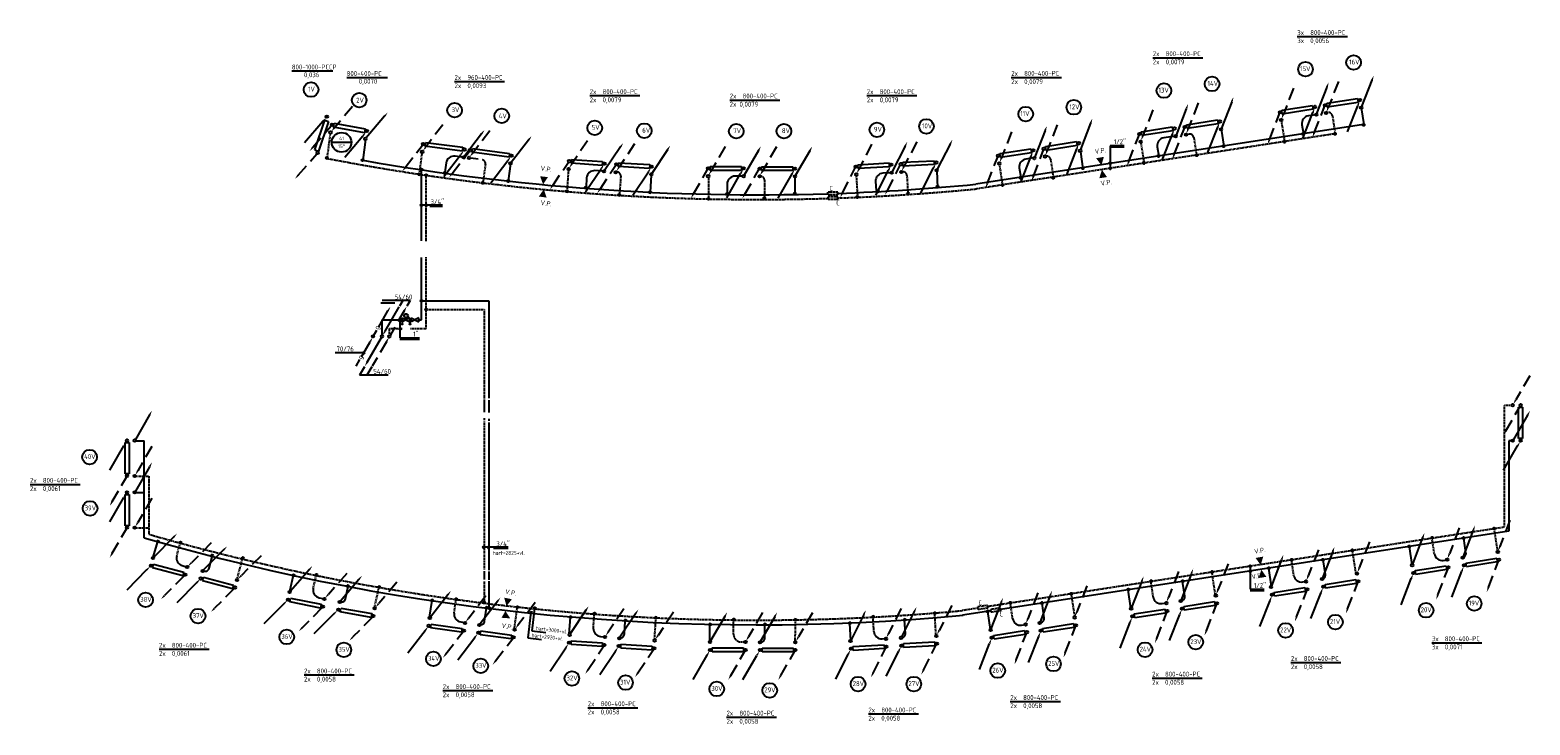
# Model space of a CAD drawing. Extents: x -329827 to 339781, y -55429 to 69134.
# Tile 136 of 139: x 219710 to 258047, y 10180 to 27941. Entities that reach past the tile are written whole.
import ezdxf
from ezdxf.enums import TextEntityAlignment as Align

# ---------------------------------------------------------------- set-up
doc = ezdxf.new("R2010")
doc.units = 0
doc.header["$LTSCALE"] = 50
doc.linetypes.add('DASHED', pattern=[0.75, 0.5, -0.25])
doc.linetypes.add('HIDDEN', pattern=[9.525, 6.35, -3.175])
doc.layers.get('0').update_dxf_attribs({"linetype": 'CONTINUOUS'})
doc.layers.add('54GA', color=3, linetype='CONTINUOUS')
doc.layers.add('56WD', color=4, linetype='CONTINUOUS')
doc.styles.add('ISO', font='iso', dxfattribs={"width": 0.7})
doc.styles.add('ISO18', font='iso', dxfattribs={"width": 0.9, "height": 100})
doc.styles.add('ISO25', font='ISO', dxfattribs={"width": 0.9, "height": 125})
doc.styles.add('VU', font='iso', dxfattribs={"height": 0.2})

# ---------------------------------------------------------------- blocks, each defined once
blk = doc.blocks.new('CIRC1MM')
at = {"color": 2, "linetype": 'Continuous'}
for p, q in [((-0.5, 0), (0.5, 0)), ((-0.49, 0.1), (0.49, 0.1)), ((-0.46, 0.2), (0.46, 0.2)), ((-0.4, 0.3), (0.4, 0.3)), ((-0.3, 0.4), (0.3, 0.4)), ((-0.49, -0.1), (0.49, -0.1)), ((-0.46, -0.2), (0.46, -0.2)), ((-0.4, -0.3), (0.4, -0.3)), ((-0.3, -0.4), (0.3, -0.4))]:
    blk.add_line(p, q, dxfattribs=at)
blk.add_circle((0, 0), 0.5, dxfattribs=at)
blk = doc.blocks.new('MR-')
at = {"color": 2, "linetype": 'Continuous'}
blk.add_line((-5, 0), (5, 0), dxfattribs=at)
blk.add_circle((0, 0), 5, dxfattribs=at)
at = {"color": 1, "linetype": 'Continuous', "style": 'VU'}
for tag, p in [('CF', (0, 2)), ('NR', (0, -2))]:
    blk.add_attdef(tag, text='', height=1.8, dxfattribs=at).set_placement(p, align=Align.MIDDLE)
for tag, p in [('FUNCTION', (5, 2.5)), ('INFO', (5, -5))]:
    blk.add_attdef(tag, p, '', height=1.8, dxfattribs=at)
blk = doc.blocks.new('AFSL')
at = {"color": 2, "linetype": 'Continuous'}
for p, q in [((2.5, 5), (-2.5, -5)), ((-2.5, 5), (2.5, 5)), ((2.5, -5), (-2.5, 5)), ((-2.5, -5), (2.5, -5))]:
    blk.add_line(p, q, dxfattribs=at)
blk = doc.blocks.new('GAS')
at = {"layer": '54GA', "color": 2, "linetype": 'Continuous'}
for p, q in [((143, 246), (377, 652)), ((18, 29), (92, 158)), ((-300, -522), (-77, -135)), ((-436, -757), (-341, -592))]:
    blk.add_line(p, q, dxfattribs=at)
blk.add_circle((0, 0), 31.2, dxfattribs=at)
for points in [[(356, 664), (399, 639), (440, 760)], [(-98, -122), (-55, -147), (-14, -27)]]:
    blk.add_solid(points, dxfattribs=at)
at = {"layer": '54GA', "color": 1, "linetype": 'Continuous', "style": 'ISO25', "width": 0.9}
for p in [(128, 161), (-298, -595)]:
    blk.add_text('g', height=125, rotation=60, dxfattribs=at).set_placement(p)
blk = doc.blocks.new('CVR2')
at = {"color": 2, "linetype": 'HIDDEN'}
blk.add_line((-376, -653), (-15, -28), dxfattribs=at)
at = {"color": 2, "linetype": 'Continuous'}
blk.add_circle((0, 0), 31.2, dxfattribs=at)
blk.add_solid([(-356, -668), (-399, -643), (-440, -764)], dxfattribs=at)
blk = doc.blocks.new('CV2')
at = {"color": 2, "linetype": 'Continuous'}
blk.add_line((376, 653), (15, 28), dxfattribs=at)
blk.add_circle((0, 0), 31.2, dxfattribs=at)
blk.add_solid([(356, 668), (399, 643), (440, 764)], dxfattribs=at)
blk = doc.blocks.new('CVR3')
at = {"color": 2, "linetype": 'HIDDEN'}
blk.add_line((434, 754), (77, 135), dxfattribs=at)
at = {"color": 2, "linetype": 'Continuous'}
blk.add_circle((0, 0), 31.2, dxfattribs=at)
blk.add_solid([(98, 122), (55, 147), (14, 27)], dxfattribs=at)
blk = doc.blocks.new('CV3')
at = {"color": 2, "linetype": 'Continuous'}
blk.add_line((-434, -754), (-77, -135), dxfattribs=at)
blk.add_circle((0, 0), 31.2, dxfattribs=at)
blk.add_solid([(-98, -122), (-55, -147), (-14, -27)], dxfattribs=at)
blk = doc.blocks.new('RADO800')
at = {"color": 3, "linetype": 'Continuous'}
for p, q in [((54, 52), (854, 52)), ((54, -48), (54, 52)), ((854, 52), (854, -48)), ((854, -48), (54, -48))]:
    blk.add_line(p, q, dxfattribs=at)
at = {"linetype": 'Continuous'}
for name, p in [('CV2', (0, 200)), ('CVR3', (907, 200)), ('CV3', (0, 0)), ('CVR2', (907, 0))]:
    blk.add_blockref(name, p, dxfattribs=at)
blk = doc.blocks.new('RAD800')
at = {"color": 3, "linetype": 'Continuous'}
for p, q in [((53, 48), (853, 48)), ((53, -52), (53, 48)), ((853, 48), (853, -52)), ((853, -52), (53, -52))]:
    blk.add_line(p, q, dxfattribs=at)
at = {"linetype": 'Continuous'}
for name, p in [('CVR3', (0, -200)), ('CV2', (907, -200)), ('CVR2', (0, 0)), ('CV3', (907, 0))]:
    blk.add_blockref(name, p, dxfattribs=at)
blk = doc.blocks.new('RAD960')
at = {"layer": '56WD', "color": 3, "linetype": 'Continuous'}
for p, q in [((53, 52), (1013, 52)), ((53, -48), (53, 52)), ((1013, 52), (1013, -48)), ((1013, -48), (53, -48))]:
    blk.add_line(p, q, dxfattribs=at)
at = {"layer": '56WD', "linetype": 'Continuous'}
for name, p in [('CVR3', (0, -200)), ('CV2', (1069, -200)), ('CVR2', (0, 0)), ('CV3', (1069, 0))]:
    blk.add_blockref(name, p, dxfattribs=at)
blk = doc.blocks.new('AFSL2W')
at = {"color": 2, "linetype": 'Continuous'}
for p, q in [((2.5, -5), (-2.5, 5)), ((-2.5, 5), (2.5, 5)), ((2.5, 5), (-2.5, -5)), ((0, 0), (2.5, 0)), ((-2.5, -5), (2.5, -5))]:
    blk.add_line(p, q, dxfattribs=at)
blk.add_circle((5, 0), 2.5, dxfattribs=at)
blk = doc.blocks.new('MEETPUNT')
at = {"color": 2, "linetype": 'Continuous'}
for p, q in [((-0.6, 5.9), (0.6, 5.9)), ((-0.6, 5.8), (0.6, 5.8)), ((-0.6, 5.6), (0.6, 5.6)), ((-0.6, 5.5), (0.6, 5.5)), ((-0.6, 5.4), (0.6, 5.4)), ((-0.5, 6), (0.5, 6)), ((-0.5, 5.2), (0.5, 5.2)), ((-0.4, 6.1), (0.4, 6.1)), ((-0.4, 5.1), (0.4, 5.1)), ((0, 0), (0, 5))]:
    blk.add_line(p, q, dxfattribs=at)
blk.add_circle((0, 5.6), 0.625, dxfattribs=at)

msp = doc.modelspace()

# ---------------------------------------------------------------- linework, layer by layer
at = {"layer": '54GA', "color": 1, "linetype": 'Continuous'}
msp.add_line((228241.7, 19692.7), (227509.1, 19692.7), dxfattribs=at)
at = {"layer": '56WD', "color": 1, "linetype": 'Continuous'}
for p, q in [((252098.8, 27774.4), (253378.8, 27774.4)), ((248406.8, 27233.3), (249686.8, 27233.3)), ((226403.2, 26893.9), (227446.4, 26893.9)), ((227804.9, 26726.5), (228848.1, 26726.5)), ((230560.7, 26625.7), (231840.7, 26625.7)), ((244790.1, 26729.6), (246070.1, 26729.6)), ((234015.5, 26263.2), (235295.5, 26263.2)), ((237594.5, 26151.3), (238874.4, 26151.3)), ((241098.1, 26263.2), (242378.1, 26263.2)), ((247315.8, 24990.9), (247673.1, 24990.9)), ((247315.8, 24978.3), (247315.8, 24404.5)), ((247315.8, 24955.9), (247673.1, 24955.9)), ((230254.9, 23465.9), (229721.8, 23465.9)), ((230254.9, 23430.9), (229930.4, 23430.9)), ((229033.8, 20961.5), (228677.9, 20961.5)), ((229426.9, 21028.9), (228707.4, 21028.9)), ((229236.5, 21028.9), (229149.9, 20885)), ((229426.9, 21028.9), (229337.6, 20880.6)), ((229166.1, 20532.6), (229166.1, 20072.7)), ((229166.1, 20072.7), (229668.6, 20072.7)), ((229166.1, 20037.7), (229668.6, 20037.7)), ((228256.3, 19333.9), (228129.6, 19123.5)), ((228446.7, 19333.9), (228317.2, 19119.1)), ((228862.2, 19123.5), (228129.6, 19123.5)), ((219710.2, 16329.6), (220990.2, 16329.6)), ((231933.8, 14724.1), (231291.9, 14724.1)), ((231933.8, 14689.1), (231555.5, 14689.1)), ((250894.8, 14224.7), (250894.8, 13650.9)), ((250894.8, 13650.9), (251252.1, 13650.9)), ((250894.8, 13615.9), (251252.1, 13615.9)), ((232508.6, 13064.7), (232429.8, 12407)), ((232606.5, 13154.6), (232538.3, 12584.8)), ((232429.8, 12407), (232784.6, 12364.5)), ((232538.3, 12584.8), (232893, 12542.4)), ((255538.6, 12282.5), (256818.6, 12282.5)), ((223007.8, 12116.1), (224287.8, 12116.1)), ((251936.4, 11778.2), (253216.4, 11778.2)), ((226714, 11458.9), (227994, 11458.9)), ((248390.7, 11379.1), (249670.7, 11379.1)), ((230259.6, 11059.9), (231539.6, 11059.9)), ((244764.5, 10780.6), (246044.5, 10780.6)), ((233966.4, 10621), (235246.4, 10621)), ((237512.1, 10381.6), (238792.1, 10381.6)), ((241138.3, 10461.4), (242418.3, 10461.4))]:
    msp.add_line(p, q, dxfattribs=at)
at = {"layer": '56WD', "color": 3, "linetype": 'Continuous'}
for p, q in [((252850.9, 26070.7), (253641.9, 26190.3)), ((252865.8, 25971.8), (252850.9, 26070.7)), ((253656.8, 26091.4), (252865.8, 25971.8)), ((253641.9, 26190.3), (253656.8, 26091.4)), ((251701.4, 25892.4), (252491.9, 26015.1)), ((251716.8, 25793.6), (251701.4, 25892.4)), ((252507.3, 25916.3), (251716.8, 25793.6)), ((252491.9, 26015.1), (252507.3, 25916.3)), ((226988.5, 24878.7), (227241.9, 25637.5)), ((227336.8, 25605.8), (227083.3, 24847)), ((227241.9, 25637.5), (227336.8, 25605.8)), ((248109.9, 25340), (248900.4, 25463.2)), ((248125.3, 25241.2), (248109.9, 25340)), ((248915.8, 25364.4), (248125.3, 25241.2)), ((248900.4, 25463.2), (248915.8, 25364.4)), ((249269.4, 25518.4), (250060, 25640.7)), ((249284.7, 25419.6), (249269.4, 25518.4)), ((250075.3, 25541.9), (249284.7, 25419.6)), ((250060, 25640.7), (250075.3, 25541.9)), ((226988.5, 24878.7), (227083.3, 24847)), ((257754.9, 17499.4), (257754.9, 18299.4)), ((257754.9, 18299.4), (257854.9, 18299.4)), ((257854.9, 18299.4), (257854.9, 17499.4)), ((222140.7, 16595), (222140.7, 17395)), ((222140.7, 17395), (222240.7, 17395)), ((222240.7, 17395), (222240.7, 16595)), ((257854.9, 17499.4), (257754.9, 17499.4)), ((222240.7, 16595), (222140.7, 16595)), ((222140.7, 16072.6), (222240.7, 16072.6)), ((222140.7, 15272.6), (222140.7, 16072.6)), ((222240.7, 16072.6), (222240.7, 15272.6)), ((222240.7, 15272.6), (222140.7, 15272.6)), ((222840.1, 14192.1), (222865.5, 14288.8)), ((223613.8, 13988.9), (222840.1, 14192.1)), ((222865.5, 14288.8), (223639.2, 14085.6)), ((223639.2, 14085.6), (223613.8, 13988.9)), ((224115, 13864.8), (224140.5, 13961.5)), ((224888.6, 13660.8), (224115, 13864.8)), ((224140.5, 13961.5), (224914.1, 13757.5)), ((224914.1, 13757.5), (224888.6, 13660.8)), ((226348.8, 13324.9), (226368.5, 13422.9)), ((226368.5, 13422.9), (227152.8, 13265.6)), ((227133.2, 13167.6), (226348.8, 13324.9)), ((227152.8, 13265.6), (227133.2, 13167.6)), ((227639, 13068.3), (227656.6, 13166.7)), ((228426.5, 12927.4), (227639, 13068.3)), ((227656.6, 13166.7), (228444.1, 13025.9)), ((228444.1, 13025.9), (228426.5, 12927.4))]:
    msp.add_line(p, q, dxfattribs=at)
at = {"layer": '56WD'}
for p, q in [((252574.5, 25775.4), (252385.8, 25746.4)), ((253791.6, 25521.7), (243883.7, 23999.3)), ((230764.8, 24691.4), (230575.5, 24716.7)), ((231165.2, 24643.3), (230976, 24668.7)), ((245352.2, 24669.9), (245163.4, 24641.9)), ((229716.2, 22549.7), (229716.2, 24368.1)), ((234339.8, 24333.7), (234149.4, 24346.6)), ((237919.9, 24206.4), (237729, 24207)), ((241700.6, 24293), (241509.9, 24282.4)), ((229716.2, 20535.8), (229716.2, 22131.1)), ((257507.7, 15130.6), (244514.1, 13132.9)), ((223601.5, 14253.2), (223702.8, 14225.6)), ((255830.4, 14386.6), (255934.1, 14402.3)), ((252237.6, 13834.7), (252341.3, 13850.4)), ((227102.1, 13431), (227204.6, 13408.5)), ((244266.7, 13094.9), (243539.4, 12983.1)), ((248644.9, 13283.1), (248748.7, 13298.7)), ((230720, 12814.3), (230823.9, 12799.6)), ((245052.1, 12731.1), (245155.9, 12746.7)), ((234294, 12439.3), (234398.7, 12432.4)), ((241489.5, 12383.3), (241594.3, 12389.4))]:
    msp.add_line(p, q, dxfattribs=at)
at = {"layer": '56WD', "linetype": 'DASHED'}
for p, q in [((252883.3, 25831.1), (252832.2, 25823.3)), ((252997.4, 25747.3), (253066.7, 25288.9)), ((251687.5, 25639.6), (251772.8, 25090.1)), ((227380.7, 25285.8), (227297.8, 24660.7)), ((253033.4, 25283.8), (243898.7, 23880.2)), ((248096.2, 25087.1), (248181.7, 24538.3)), ((249454, 25192.6), (249523.3, 24744.5)), ((229729.8, 24823.1), (229656.7, 24271.9)), ((245795, 24632.9), (245862, 24174.2)), ((229836.2, 22541.2), (229836.2, 24228.9)), ((231350, 24511.5), (231287.2, 24052.3)), ((233471.6, 24390.4), (233434.9, 23835.6)), ((234808.6, 24206.1), (234776.1, 23743.7)), ((237049.6, 24200.3), (237049, 23644.3)), ((240827.1, 24230.3), (240858.8, 23675.2)), ((242122.3, 24222.8), (242146.8, 23760)), ((244484, 24503.9), (244566.5, 23954.1)), ((238482.1, 24104.3), (238479.7, 23640.8)), ((229836.2, 20315.7), (229836.2, 22139.6)), ((229836.2, 20795.7), (231316.2, 20795.7)), ((231316.2, 20795.7), (231316.2, 18523.5)), ((228900.7, 20315.7), (229224.6, 20315.7)), ((228900.7, 20137), (228900.7, 20315.7)), ((229437.5, 20315.7), (229836.2, 20315.7)), ((257573.3, 18348.7), (257387.7, 18348.7)), ((257387.7, 18348.7), (257387.7, 15233.6)), ((231316.2, 17932.8), (231316.2, 14148.4)), ((222416.1, 16542.4), (222751.7, 16542.4)), ((222751.7, 15053.1), (222751.7, 16542.4)), ((222416.1, 15220), (222751.7, 15220)), ((257387.7, 15233.6), (244181.2, 13203.2)), ((257224.9, 14599.4), (257133.7, 15194.8)), ((223461.2, 14499.1), (223555.4, 14842.4)), ((253602.2, 14042.6), (253511.1, 14637.6)), ((255602.6, 14554.9), (255543.7, 14950.1)), ((225010.8, 13936.7), (225144.3, 14430.6)), ((252009.8, 14002.9), (251950.9, 14397.7)), ((226949.7, 13669.6), (227026.8, 14017.1)), ((231316.2, 13848.2), (231316.2, 13295.8)), ((248417.4, 13451.7), (248359.2, 13845.5)), ((250009.8, 13489.2), (249919.4, 14085.4)), ((228519.3, 13190.4), (228628.1, 13690.3)), ((246417, 12937.3), (246326.5, 13533)), ((230550, 13040.8), (230600.6, 13393.1)), ((232087, 12622.5), (232163.8, 13173.1)), ((243933.4, 13165.1), (243524.7, 13102.2)), ((244824.5, 12899.6), (244766.4, 13293.1)), ((234107.8, 12652.7), (234132.3, 13007.8)), ((235671.4, 12348.8), (235707.4, 12903.6)), ((237690.5, 12503), (237692.3, 12859)), ((239270.3, 12299.4), (239270.9, 12855.4)), ((241278.2, 12571.8), (241258.4, 12927.2)), ((242867.5, 12464.6), (242834.3, 13019.7)), ((237890, 12302), (237994.9, 12301.7))]:
    msp.add_line(p, q, dxfattribs=at)
at = {"layer": '56WD', "linetype": 'Continuous'}
for p, q in [((253732.4, 25953.5), (253797.6, 25522.7)), ((250151.4, 25404.2), (250218.2, 24972.6)), ((252218.6, 25518.1), (252254.8, 25284.6)), ((228285.6, 25145.8), (228212.9, 24613.5)), ((248520.2, 24954.1), (248557.1, 24717.4)), ((248994.7, 25230.5), (248687, 25182.5)), ((249339.9, 25276.2), (249256.5, 25263.3)), ((230344.6, 24544.8), (230313.6, 24310.6)), ((246559.7, 24825.7), (246622.6, 24394.5)), ((231991, 24517.2), (231932.1, 24085.5)), ((233936.3, 24160.3), (233920.6, 23924.6)), ((235589.1, 24233), (235558.6, 23798.3)), ((239259.2, 24181.8), (239257, 23746.1)), ((242884.6, 24345.4), (242907.7, 23910.3)), ((244995, 24414.4), (245030, 24180.8)), ((237528.5, 24007.2), (237528.2, 23770.9)), ((241321.3, 24071.3), (241334.8, 23835.5)), ((229716.2, 21015.8), (231436.2, 21015.8)), ((231436.2, 21015.8), (231436.2, 18528.3)), ((228711, 20137), (228711, 20535.8)), ((228711, 20535.8), (229220, 20535.8)), ((229421.2, 20535.8), (229446.8, 20535.8)), ((229642.9, 20535.8), (229716.2, 20535.8)), ((231436.2, 17908.6), (231436.2, 14137.3)), ((222416.1, 17444.1), (222631.7, 17444.1)), ((222631.7, 14962.8), (222631.7, 17444.1)), ((257573.3, 17442.3), (257505.6, 17442.3)), ((257507.7, 17442.3), (257507.7, 15130.6)), ((222416.1, 16121.7), (222631.7, 16121.7)), ((256410.4, 14576.5), (256352.8, 14953)), ((222862.3, 14468.2), (222973.5, 14873)), ((255034.6, 14271.7), (254964.8, 14739.7)), ((224285.3, 14183.8), (224373.2, 14508.6)), ((251441.8, 13719.7), (251372.1, 14187.3)), ((252817.6, 14024.6), (252760, 14400.7)), ((226353.7, 13597.5), (226444.6, 14007.4)), ((231436.2, 13859.4), (231436.2, 13160)), ((249225.2, 13472.3), (249168.2, 13848.5)), ((227770.8, 13400.5), (227842.4, 13729.3)), ((247849, 13169.3), (247780.2, 13635.1)), ((229924.7, 12932.2), (229986.6, 13363.5)), ((231330.2, 12830.1), (231376.7, 13163.3)), ((244256.2, 12617.1), (244187.4, 13082.7)), ((245632.4, 12920.3), (245575.3, 13296.1)), ((233492.1, 12498.3), (233522.1, 12933)), ((234901.3, 12500), (234923.1, 12835.8)), ((237086, 12309.7), (237088.2, 12745.4)), ((238492.2, 12401.3), (238492.6, 12737.7)), ((240686.6, 12342.1), (240662.3, 12777.2)), ((242084.6, 12519), (242064.5, 12854.9))]:
    msp.add_line(p, q, dxfattribs=at)
at = {"layer": '56WD', "color": 2, "linetype": 'Continuous'}
for p, q in [((240104.7, 23730.2), (240105.2, 23800.2)), ((240356, 23730.1), (240356.4, 23800.1)), ((240108.6, 23607.5), (240109.1, 23677.5)), ((240359.9, 23607.4), (240360.3, 23677.4)), ((228784, 20244.4), (229145.3, 20870.2)), ((222691.6, 14141.4), (222183.1, 13627.9)), ((223971.5, 13817.6), (223462.5, 13304.7)), ((226196.4, 13275.8), (225688, 12762.3)), ((243942.2, 13129.3), (243931.9, 13198.6)), ((244190.5, 13167.5), (244180.3, 13236.8)), ((244274, 13061.2), (244263.8, 13130.4)), ((244522.3, 13099.3), (244512.1, 13168.6)), ((227476.3, 13018.6), (226967.4, 12505.6))]:
    msp.add_line(p, q, dxfattribs=at)
at = {"layer": '56WD', "color": 2, "linetype": 'DASHED'}
for p, q in [((240356.4, 23800.1), (240105.2, 23800.2)), ((240356, 23730.1), (240104.7, 23730.2)), ((240359.9, 23607.4), (240108.6, 23607.5)), ((240360.3, 23677.4), (240109.1, 23677.5)), ((244180.3, 13236.8), (243931.9, 13198.6)), ((244190.5, 13167.5), (243942.2, 13129.3)), ((244512.1, 13168.6), (244263.8, 13130.4)), ((244522.3, 13099.3), (244274, 13061.2))]:
    msp.add_line(p, q, dxfattribs=at)
at = {"layer": '56WD', "color": 2, "linetype": 'HIDDEN'}
for p, q in [((228819, 19974.3), (228457.6, 19348.5)), ((223650.4, 13993.8), (223147.3, 13485.7)), ((224930.1, 13669), (224426.5, 13161.5)), ((227168.7, 13172.6), (226665.6, 12664.5)), ((228466.3, 12936.5), (227962.7, 12429))]:
    msp.add_line(p, q, dxfattribs=at)
at = {"layer": '56WD', "color": 1, "linetype": 'HIDDEN'}
for p, q in [((231316.2, 18494.4), (231316.2, 17966.7)), ((231436.2, 18479.9), (231436.2, 17957)), ((231316.2, 14115.1), (231316.2, 13898.3)), ((231436.2, 14104), (231436.2, 13887.2))]:
    msp.add_line(p, q, dxfattribs=at)
at = {"layer": '56WD', "color": 2, "linetype": 'Continuous'}
for centre, radius in [((253539, 27110.7), 187.5), ((252309, 26939.1), 187.5), ((226893.3, 26417), 187.5), ((248690.5, 26390.6), 187.5), ((249920.5, 26562.2), 187.5), ((228123.7, 26147.7), 187.5), ((230561.4, 25890.8), 187.5), ((246388.2, 25964.9), 187.5), ((231766.8, 25745.4), 187.5), ((245158.2, 25793.3), 187.5), ((234142.9, 25439.8), 187.5), ((235409.8, 25367.5), 187.5), ((237761.4, 25354.4), 187.5), ((238979, 25355.4), 187.5), ((241355.2, 25391), 187.5), ((242622.1, 25477.3), 187.5), ((221233.4, 17027.6), 187.5), ((221245, 15714.4), 187.5), ((222799.8, 14252), 31.2), ((223676.8, 14021.7), 31.2), ((224074.9, 13924.8), 31.2), ((222665, 13376.6), 187.5), ((224951.6, 13693.5), 31.2), ((256621.6, 13283.1), 187.5), ((224003.9, 12963.2), 187.5), ((226305.1, 13382.3), 31.2), ((227194.1, 13204), 31.2), ((227594.1, 13124.8), 31.2), ((255391.6, 13111.6), 187.5), ((228486.6, 12965.2), 31.2), ((251800.1, 12597.3), 187.5), ((253073.3, 12811.7), 187.5), ((226272, 12430.8), 187.5), ((227730.6, 12100.4), 187.5), ((248208.6, 12104.4), 187.5), ((249503.5, 12297.4), 187.5), ((230020.4, 11869.7), 187.5), ((245868.7, 11740.3), 187.5), ((231228.4, 11691), 187.5), ((233560.1, 11368.9), 187.5), ((244444, 11568.7), 187.5), ((234930.6, 11261.8), 187.5), ((237262.3, 11100.7), 187.5), ((238614.7, 11065.1), 187.5), ((240874.1, 11225.9), 187.5), ((242298.9, 11226), 187.5)]:
    msp.add_circle(centre, radius, dxfattribs=at)
at = {"layer": '56WD', "linetype": 'Continuous'}
for centre, radius, start, end in [((252416.2, 25548.8), 200, 98.73562, 188.8259), ((248717.8, 24984.9), 200, 98.86258, 188.86258), ((249355.1, 25177.4), 100, 8.79443, 98.79443), ((230542.9, 24518.5), 200, 82.36039, 172.45067), ((245192.7, 24444.1), 200, 98.44027, 188.53056), ((234135.8, 24147.1), 200, 86.11777, 176.20805), ((237728.5, 24007), 200, 89.84411, 179.9344), ((241521, 24082.7), 200, 93.174, 183.26428), ((256311.6, 14561.4), 100, 278.61366, 8.70395), ((223654, 14446.2), 200, 164.64168, 254.7779), ((255800.4, 14584.3), 200, 188.47743, 278.61366), ((224188.8, 14209.9), 100, 254.7779, 344.86819), ((252207.6, 14032.4), 200, 188.47921, 278.61543), ((252718.7, 14009.5), 100, 278.61543, 8.70572), ((227144.9, 13626.3), 200, 167.4915, 257.62773), ((248615.3, 13480.9), 200, 188.40046, 278.53669), ((249126.4, 13457.3), 100, 278.53669, 8.62698), ((227673.1, 13421.8), 100, 257.62773, 347.71802), ((230748, 13012.4), 200, 171.82701, 261.96323), ((231231.1, 12843.9), 100, 261.96323, 352.05352), ((234307.3, 12638.9), 200, 176.05395, 266.19018), ((245022.4, 12928.9), 200, 188.40936, 278.54558), ((245533.5, 12905.3), 100, 278.54558, 8.63587), ((234801.5, 12506.5), 100, 266.19018, 356.28046), ((238392.2, 12401.4), 100, 269.84411, 359.9344), ((241477.9, 12583), 200, 183.19464, 273.33087), ((241984.8, 12513), 100, 273.33087, 3.42116)]:
    msp.add_arc(centre, radius, start, end, dxfattribs=at)
at = {"layer": '56WD', "linetype": 'DASHED'}
for centre, radius, start, end in [((252898.5, 25732.3), 100, 8.59939, 98.73562), ((238295.6, 81644.3), 58035.2, 259.076276, 271.784909), ((231250.9, 24525.1), 100, 352.22416, 82.36039), ((245696.1, 24618.4), 100, 8.30404, 98.44027), ((234708.9, 24213.1), 100, 355.98154, 86.11777), ((238382.1, 24104.8), 100, 359.70788, 89.84411), ((242022.4, 24217.5), 100, 3.03777, 93.174), ((238295.6, 81644.3), 58035.2, 272.038119, 275.54027), ((238306.9, 69115), 56255.3, 253.94793, 275.34236), ((237890.5, 12502), 200, 179.70788, 269.84411)]:
    msp.add_arc(centre, radius, start, end, dxfattribs=at)
at = {"layer": '56WD'}
for centre, radius, start, end in [((238295.6, 81644.3), 57915.2, 259.974011, 271.783037), ((238295.6, 81644.3), 57915.2, 272.039517, 275.536961), ((238306.9, 69115), 56375.3, 253.85609, 275.34236)]:
    msp.add_arc(centre, radius, start, end, dxfattribs=at)
at = {"layer": '56WD', "color": 2, "linetype": 'Continuous'}
for points in [[(247093.2, 24484.7), (246959.8, 24664.2), (247156.8, 24699)], [(232824.2, 23993.7), (232747.7, 24203.8), (232946.4, 24181)], [(247108.3, 24365.2), (247038.5, 24152.7), (247236.3, 24181.9)], [(232841.9, 23869.6), (232714.4, 23686), (232912.3, 23657.4)], [(228804.4, 20229.3), (228761.1, 20254.3), (228720.3, 20133.6)], [(228798.6, 19989.3), (228841.9, 19964.3), (228882.7, 20085.1)], [(222675.6, 14161.1), (222711.2, 14126), (222781.4, 14232.4)], [(251165.8, 14268.9), (251032.4, 14448.4), (251229.4, 14483.3)], [(223955.6, 13837.4), (223991.1, 13802.2), (224061.4, 13908.5)], [(251180.8, 14149.4), (251111, 13937), (251308.9, 13966.1)], [(223165.1, 13468.1), (223129.5, 13503.3), (223059.3, 13396.9)], [(231888.1, 13217.4), (231830.3, 13433.4), (232026.2, 13393.3)], [(224444.3, 13143.8), (224408.8, 13179.1), (224338.5, 13072.7)], [(226180.5, 13295.6), (226216, 13260.4), (226286.2, 13366.8)], [(227460.4, 13038.4), (227495.9, 13003.2), (227566.2, 13109.5)], [(231982.9, 12904.8), (231861.5, 13092.6), (231759.9, 12920.3)], [(226683.4, 12646.9), (226647.8, 12682.1), (226577.6, 12575.7)], [(227980.5, 12411.4), (227945, 12446.6), (227874.7, 12340.2)]]:
    msp.add_solid(points, dxfattribs=at)

# ---------------------------------------------------------------- block references
at = {"layer": '54GA', "linetype": 'Continuous'}
msp.add_blockref('GAS', (228479.6, 20109.5), dxfattribs=at)
at = {"layer": '54GA', "linetype": 'Continuous', "xscale": 45, "yscale": 45, "zscale": 45}
msp.add_blockref('CIRC1MM', (228237.6, 19688.6), dxfattribs=at)
at = {"layer": '56WD', "linetype": 'Continuous'}
for name, p, rotation in [('CV2', (252583.4, 25778.7), 8.825902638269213), ('CVR3', (252836, 25817.9), 8.599387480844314), ('CV2', (253732.4, 25953.5), 8.599387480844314), ('RAD800', (227426.5, 25519.1), 349.691026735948), ('CVR3', (249255.4, 25265.6), 8.794430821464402), ('CV2', (250151.4, 25404.2), 8.794430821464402), ('CVR3', (251687.5, 25639.6), 8.825902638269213), ('CV3', (253702.5, 26151.2), 8.599387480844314), ('CV3', (227296.4, 25724.6), 348.9731715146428), ('CVR3', (248096.2, 25087.1), 8.862583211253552), ('CV2', (248992, 25226.8), 8.862583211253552), ('CVR2', (251656.8, 25837.2), 8.825902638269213), ('CV3', (252552.7, 25976.3), 8.825902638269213), ('CVR2', (252806, 26015.7), 8.599387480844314), ('RAD960', (229759.2, 25025.2), 352.519387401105), ('RAD960', (230957.6, 24870.8), 352.3632804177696), ('RAD800', (244453.5, 24726.1), 8.759324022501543), ('RAD800', (245622.2, 24904.6), 9.226145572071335), ('CVR2', (248065.4, 25284.8), 8.862583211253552), ('CV3', (248961.2, 25424.4), 8.862583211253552), ('CVR2', (249224.8, 25463.2), 8.794430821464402), ('CV3', (250120.8, 25601.8), 8.794430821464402), ('RAD800', (233489.4, 24589.9), 355.973588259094), ('RAD800', (234693.7, 24505.1), 356.5119574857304), ('RAD800', (240817, 24448.2), 3.075595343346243), ('RAD800', (241966.7, 24510.9), 2.719365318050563), ('CVR2', (227059.5, 24801.2), 348.9731715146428), ('CVR2', (228896.3, 20109.3), 180), ('CV2', (228706.6, 20109.3), 180), ('RADO800', (256360.1, 14259.1), 9.037449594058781), ('CV2', (222850.6, 14445.4), 345.2847582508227), ('CVR3', (223727.6, 14215.1), 345.2847582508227), ('RADO800', (255066.3, 14065.7), 9.037449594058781), ('CV2', (224125.9, 14118.1), 345.2258028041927), ('CVR3', (225002.6, 13886.9), 345.2258028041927), ('RADO800', (251458.1, 13510), 8.76510402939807), ('RADO800', (252762.5, 13713.6), 8.76510402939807), ('CV2', (226344.5, 13578.4), 348.6591482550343), ('RADO800', (249151, 13152.5), 8.748467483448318), ('CVR3', (227233.4, 13400.1), 348.6591482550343), ('CV2', (227629.3, 13321.7), 349.859329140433), ('CVR3', (228521.8, 13162), 349.859329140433), ('RADO800', (247883.4, 12957), 8.748467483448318), ('RADO800', (229902.3, 12714.4), 352.1724234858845), ('RADO800', (231170.3, 12538.3), 352.4780486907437), ('RADO800', (244291.7, 12411.1), 8.897354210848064), ('RADO800', (245545.1, 12588.6), 8.897354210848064), ('RADO800', (233487.2, 12284.3), 356.3564388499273), ('RADO800', (234757.2, 12197), 356.3457828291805), ('RADO800', (240691.5, 12129.3), 3.315480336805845), ('RADO800', (241981.9, 12207.2), 3.149173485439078)]:
    msp.add_blockref(name, p, dxfattribs=dict(at, rotation=rotation))
at = {"layer": '56WD', "linetype": 'Continuous', "xscale": 50, "yscale": 50, "zscale": 50}
msp.add_blockref('MR-', (227673.1, 25070.3), dxfattribs=at).add_auto_attribs({'CF': '41', 'NR': '15%%d'})
at = {"layer": '56WD', "linetype": 'Continuous'}
for p, xscale, yscale, zscale in [((252251.9, 25283.2), 50, 50, 50), ((253063.4, 25288.8), 50, 50, 50), ((253796.1, 25517.7), 50, 50, 50), ((250215.7, 24972.7), 50, 50, 50), ((251772.9, 25087.9), 50, 50, 50), ((247317.8, 24536), 45, 45, 45), ((248180.6, 24542.9), 50, 50, 50), ((248552.7, 24721.5), 50, 50, 50), ((249527.9, 24743.9), 50, 50, 50), ((247317.8, 24405.2), 45, 45, 45), ((229714.7, 23464.5), 45, 45, 45), ((229838.6, 23464.5), 45, 45, 45), ((238478.2, 23641), 50, 50, 50), ((229714.5, 21017.1), 50, 50, 50), ((229835.5, 20795.7), 50, 50, 50), ((229170.3, 20525.4), 45, 45, 45), ((229170.3, 20303), 45, 45, 45), ((231305.4, 14722.2), 45, 45, 45), ((231426.6, 14719.7), 45, 45, 45), ((250896.8, 14239.7), 45, 45, 45), ((250896.8, 14108.9), 45, 45, 45), ((232522.2, 13053), 45, 45, 45), ((232611.7, 13169.1), 45, 45, 45)]:
    msp.add_blockref('CIRC1MM', p, dxfattribs=dict(at, xscale=xscale, yscale=yscale, zscale=zscale))
for name, p in [('RAD800', (237043.3, 24406.1)), ('RAD800', (238355.6, 24399.6)), ('CVR3', (257607.2, 18351.9)), ('CV2', (222388.5, 17449.1)), ('CVR2', (257807.2, 18351.9)), ('CV2', (257607.2, 17445.2)), ('CV3', (222188.5, 17449.1)), ('CVR3', (222388.5, 16542.4)), ('CV3', (257807.2, 17445.2)), ('CV2', (222388.5, 16126.7)), ('CVR2', (222188.5, 16542.4)), ('CV3', (222188.5, 16126.7)), ('CVR3', (222388.5, 15220)), ('CVR2', (222188.5, 15220)), ('RADO800', (237090.5, 12098.8)), ('RADO800', (238366.6, 12094.3))]:
    msp.add_blockref(name, p, dxfattribs=at)
for name, p, xscale, yscale, zscale, rotation in [('CIRC1MM', (227299.4, 24671.9), 49.99999999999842, 50, 50, 343.6247716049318), ('CIRC1MM', (228205.1, 24617.3), 49.99999999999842, 50, 50, 343.6247716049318), ('CIRC1MM', (229654.5, 24257.2), 49.99999999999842, 50, 50, 343.6247716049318), ('CIRC1MM', (229716.5, 24374.4), 49.99999999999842, 50, 50, 343.6247716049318), ('CIRC1MM', (229834.8, 24232.1), 49.99999999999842, 50, 50, 343.6247716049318), ('CIRC1MM', (230311.6, 24286.5), 49.99999999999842, 50, 50, 343.6247716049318), ('CIRC1MM', (245029, 24167), 50.00000000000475, 50, 50, 359.7046547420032), ('CIRC1MM', (245858.7, 24167.4), 49.99999999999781, 50, 50, 8.596161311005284), ('CIRC1MM', (246617.1, 24412.7), 50.00000000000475, 50, 50, 359.7046547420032), ('CIRC1MM', (231279, 24035.5), 49.9999999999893, 50, 50, 352.5162781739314), ('CIRC1MM', (231929.2, 24081.2), 49.99999999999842, 50, 50, 343.6247716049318), ('CIRC1MM', (233433.7, 23820.8), 49.99999999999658, 50, 50, 347.3821512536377), ('CIRC1MM', (233916.7, 23911.3), 49.99999999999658, 50, 50, 347.3821512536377), ('CIRC1MM', (235556, 23793.8), 49.99999999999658, 50, 50, 347.3821512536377), ('CIRC1MM', (237525.1, 23757.4), 49.99999999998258, 50, 50, 351.1084934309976), ('CIRC1MM', (239259.2, 23759.3), 49.99999999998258, 50, 50, 351.1084934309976), ('CIRC1MM', (241382.2, 23821.8), 49.99999999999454, 50, 50, 354.4383811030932), ('CIRC1MM', (242150.9, 23764.3), 49.99999999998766, 50, 50, 3.3298876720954), ('CIRC1MM', (242901.2, 23936.8), 49.99999999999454, 50, 50, 354.4383811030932), ('CIRC1MM', (244564.5, 23981.8), 50.00000000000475, 50, 50, 359.7046547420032), ('CIRC1MM', (234769, 23726.4), 50.00000000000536, 50, 50, 356.2736578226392), ('CIRC1MM', (237048.7, 23629.5), 49.99999999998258, 50, 50, 351.1084934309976), ('CIRC1MM', (240854.9, 23673.8), 49.99999999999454, 50, 50, 354.4383811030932), ('MEETPUNT', (229221.4, 20535.3), 20, 20, 20, 180), ('AFSL2W', (229321.7, 20537), 20, 20, 20, 90), ('MEETPUNT', (229422.1, 20535.3), 20, 20, 20, 180), ('AFSL', (229548.6, 20535.8), 20, 20, 20, 90), ('CIRC1MM', (255543.4, 14959.9), 50.00000000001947, 50, 50, 188.7695514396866), ('CIRC1MM', (256350.5, 14957.5), 49.9999999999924, 50, 50, 179.8780448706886), ('CIRC1MM', (257128.8, 15198.2), 49.9999999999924, 50, 50, 179.8780448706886), ('CIRC1MM', (222976, 14869.6), 50.00000000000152, 50, 50, 156.0422878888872), ('CIRC1MM', (223559.8, 14839.9), 49.99999999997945, 50, 50, 164.9337944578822), ('CIRC1MM', (253506, 14641.4), 49.99999999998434, 50, 50, 179.8798184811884), ('CIRC1MM', (254961.9, 14742.1), 49.9999999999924, 50, 50, 179.8780448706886), ('CIRC1MM', (224363, 14511), 50.00000000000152, 50, 50, 156.0422878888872), ('CIRC1MM', (225148.4, 14444.8), 50.00000000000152, 50, 50, 156.0422878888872), ('CIRC1MM', (251374.1, 14185.2), 49.99999999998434, 50, 50, 179.8798184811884), ('CIRC1MM', (251955.5, 14398.1), 50.00000000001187, 50, 50, 188.7713250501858), ('CIRC1MM', (252752.7, 14400.6), 49.99999999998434, 50, 50, 179.8798184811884), ('CIRC1MM', (226447.2, 14004), 50.0000000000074, 50, 50, 158.8921136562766), ('CIRC1MM', (227031.2, 14014.9), 50.00000000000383, 50, 50, 167.7836202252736), ('CIRC1MM', (248363.7, 13856.7), 50.00000000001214, 50, 50, 188.6925834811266), ('CIRC1MM', (249170.8, 13853.3), 50.00000000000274, 50, 50, 179.8010769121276), ('CIRC1MM', (249919.5, 14088.1), 50.00000000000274, 50, 50, 179.8010769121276), ('CIRC1MM', (227832.1, 13731.2), 50.0000000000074, 50, 50, 158.8921136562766), ('CIRC1MM', (228631.5, 13704.7), 50.0000000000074, 50, 50, 158.8921136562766), ('CIRC1MM', (230605.2, 13391.2), 50.00000000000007, 50.00000000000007, 50.00000000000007, 172.1191247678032), ('CIRC1MM', (246321.5, 13531.3), 50.00000000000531, 50, 50, 179.8099683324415), ('CIRC1MM', (247781.9, 13639.8), 50.00000000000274, 50, 50, 179.8010769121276), ('CIRC1MM', (229989.5, 13360.4), 49.99999999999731, 50, 50, 163.2276181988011), ('CIRC1MM', (231318.3, 13306.3), 49.99999999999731, 50, 50, 163.2276181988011), ('CIRC1MM', (231381.6, 13176.3), 49.99999999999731, 50, 50, 163.2276181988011), ('CIRC1MM', (231444, 13166), 49.99999999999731, 50, 50, 163.2276181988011), ('CIRC1MM', (232166.1, 13187.8), 49.99999999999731, 50, 50, 163.2276181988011), ('CIRC1MM', (234139.4, 13025), 50.00000000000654, 50, 50, 176.346068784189), ('CIRC1MM', (242833.7, 13034.5), 50.00000000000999, 50, 50, 174.5952571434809), ('CIRC1MM', (244184.1, 13082.7), 50.00000000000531, 50, 50, 179.8099683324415), ('CIRC1MM', (244765.8, 13299.7), 50.00000000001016, 50, 50, 188.7014749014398), ('CIRC1MM', (245572.9, 13296.4), 50.00000000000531, 50, 50, 179.8099683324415), ('CIRC1MM', (233524.7, 12937.5), 49.99999999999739, 50, 50, 167.4545622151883), ('CIRC1MM', (234927.1, 12849.1), 49.99999999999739, 50, 50, 167.4545622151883), ('CIRC1MM', (235708.6, 12918.4), 49.99999999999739, 50, 50, 167.4545622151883), ('CIRC1MM', (237090.5, 12750.1), 49.99999999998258, 50, 50, 171.1084934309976), ('CIRC1MM', (237698.3, 12876.7), 50, 50, 50, 180), ('CIRC1MM', (238495.6, 12751.2), 49.99999999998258, 50, 50, 171.1084934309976), ('CIRC1MM', (239271.2, 12870.2), 49.99999999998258, 50, 50, 171.1084934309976), ('CIRC1MM', (240664.3, 12782), 50.00000000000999, 50, 50, 174.5952571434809), ('CIRC1MM', (241263.3, 12945.2), 49.99999999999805, 50, 50, 183.4867637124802), ('CIRC1MM', (242066.8, 12868.5), 50.00000000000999, 50, 50, 174.5952571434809)]:
    msp.add_blockref(name, p, dxfattribs=dict(at, xscale=xscale, yscale=yscale, zscale=zscale, rotation=rotation))

# ---------------------------------------------------------------- texts
at = {"layer": '54GA', "color": 2, "linetype": 'Continuous', "style": 'ISO25', "width": 0.9}
for s, p in [('54/60', (229032, 21056.1)), ('70/76', (227544.5, 19728.8))]:
    msp.add_text(s, height=125, dxfattribs=at).set_placement(p)
at = {"layer": '56WD', "color": 2, "linetype": 'Continuous'}
for s, height, style, width, p in [('3x  800-400-PC', 125, 'ISO25', 0.9, (252098.8, 27813.4)), ('3x  0,0056', 125, 'ISO25', 0.9, (252098.8, 27605)), ('2x  800-400-PC', 125, 'ISO25', 0.9, (248406.8, 27272.3)), ('800-1000-PCCP', 125, 'ISO25', 0.9, (226403.2, 26932.9)), ('0,036', 125, 'ISO25', 0.9, (226711.4, 26734.4)), ('800-400-PC', 125, 'ISO25', 0.9, (227804.9, 26765.6)), ('2x  800-400-PC', 125, 'ISO25', 0.9, (244790.1, 26768.6)), ('2x  0,0079', 125, 'ISO25', 0.9, (248406.8, 27064)), ('15V', 125, 'ISO25', 0.9, (252170.5, 26889.1)), ('16V', 125, 'ISO25', 0.9, (253425.1, 27060.7)), ('1V', 125, 'ISO25', 0.9, (226816.4, 26367)), ('0,0070', 125, 'ISO25', 0.9, (228113.1, 26567.1)), ('2x  960-400-PC', 125, 'ISO25', 0.9, (230560.7, 26664.7)), ('2x  0,0093', 125, 'ISO25', 0.9, (230560.7, 26456.4)), ('2x  0,0079', 125, 'ISO25', 0.9, (244790.1, 26560.3)), ('13V', 125, 'ISO25', 0.9, (248552.1, 26340.6)), ('14V', 125, 'ISO25', 0.9, (249806.7, 26512.2)), ('2V', 125, 'ISO25', 0.9, (228046.8, 26085.5)), ('2x  800-400-PC', 125, 'ISO25', 0.9, (234015.5, 26302.3)), ('2x  0,0079', 125, 'ISO25', 0.9, (234015.5, 26093.9)), ('2x  800-400-PC', 125, 'ISO25', 0.9, (237594.5, 26190.3)), ('2x 0,0079', 125, 'ISO25', 0.9, (237594.5, 25982)), ('2x  800-400-PC', 125, 'ISO25', 0.9, (241098.1, 26302.3)), ('2x  0,0079', 125, 'ISO25', 0.9, (241098.1, 26093.9)), ('3V', 125, 'ISO25', 0.9, (230484.5, 25840.8)), ('4V', 125, 'ISO25', 0.9, (231689.9, 25683.2)), ('11V', 125, 'ISO25', 0.9, (245019.8, 25743.3)), ('12V', 125, 'ISO25', 0.9, (246274.4, 25914.9)), ('5V', 125, 'ISO25', 0.9, (234066, 25389.8)), ('6V', 125, 'ISO25', 0.9, (235357.5, 25317.5)), ('7V', 125, 'ISO25', 0.9, (237684.5, 25304.4)), ('8V', 125, 'ISO25', 0.9, (238926.7, 25305.4)), ('9V', 125, 'ISO25', 0.9, (241278.3, 25341)), ('10V', 125, 'ISO25', 0.9, (242508.3, 25427.3)), ('1/2"', 125, 'ISO25', 0.9, (247409.4, 25022.9)), ('3/4"', 125, 'ISO25', 0.9, (229946.4, 23487.3)), ('M', 50, 'ISO', 0.7, (229308.7, 20620.2)), ('1"', 125, 'ISO25', 0.9, (229504.9, 20105.8)), ('54/60', 125, 'ISO25', 0.9, (228484.8, 19152.1)), ('40V', 125, 'ISO25', 0.9, (221095, 16977.6)), ('2x  800-400-PC', 125, 'ISO25', 0.9, (219710.2, 16368.6)), ('2x  0,0061', 125, 'ISO25', 0.9, (219710.2, 16160.2)), ('39V', 125, 'ISO25', 0.9, (221106.5, 15664.4)), ('3/4"', 125, 'ISO25', 0.9, (231626.9, 14749)), ('1/2"', 125, 'ISO25', 0.9, (250988.4, 13682.9)), ('38V', 125, 'ISO25', 0.9, (222526.6, 13326.6)), ('37V', 125, 'ISO25', 0.9, (223865.4, 12913.2)), ('20V', 125, 'ISO25', 0.9, (255253.1, 13061.6)), ('19V', 125, 'ISO25', 0.9, (256483.1, 13233.1)), ('22V', 125, 'ISO25', 0.9, (251661.6, 12547.3)), ('21V', 125, 'ISO25', 0.9, (252934.9, 12761.7)), ('2x  800-400-PC', 125, 'ISO25', 0.9, (223007.8, 12155.1)), ('36V', 125, 'ISO25', 0.9, (226133.6, 12380.8)), ('23V', 125, 'ISO25', 0.9, (249365, 12247.4)), ('3x  800-400-PC', 125, 'ISO25', 0.9, (255538.6, 12321.5)), ('2x  0,0061', 125, 'ISO25', 0.9, (223007.8, 11946.7)), ('35V', 125, 'ISO25', 0.9, (227592.2, 12050.4)), ('34V', 125, 'ISO25', 0.9, (229882, 11819.7)), ('24V', 125, 'ISO25', 0.9, (248070.1, 12054.4)), ('2x  800-400-PC', 125, 'ISO25', 0.9, (251936.4, 11817.2)), ('3x  0,0071', 125, 'ISO25', 0.9, (255538.6, 12113.1)), ('2x  800-400-PC', 125, 'ISO25', 0.9, (226714, 11497.9)), ('33V', 125, 'ISO25', 0.9, (231090, 11641)), ('26V', 125, 'ISO25', 0.9, (244305.6, 11518.7)), ('25V', 125, 'ISO25', 0.9, (245730.3, 11690.3)), ('2x  800-400-PC', 125, 'ISO25', 0.9, (248390.7, 11418.1)), ('2x  0,0058', 125, 'ISO25', 0.9, (251936.4, 11608.8)), ('2x  0,0058', 125, 'ISO25', 0.9, (226714, 11289.6)), ('2x  800-400-PC', 125, 'ISO25', 0.9, (230259.6, 11098.9)), ('32V', 125, 'ISO25', 0.9, (233421.6, 11318.9)), ('31V', 125, 'ISO25', 0.9, (234792.2, 11211.8)), ('30V', 125, 'ISO25', 0.9, (237123.8, 11050.7)), ('29V', 125, 'ISO25', 0.9, (238476.3, 11015.1)), ('28V', 125, 'ISO25', 0.9, (240735.7, 11175.9)), ('27V', 125, 'ISO25', 0.9, (242160.4, 11176)), ('2x  0,0058', 125, 'ISO25', 0.9, (248390.7, 11209.8)), ('2x  0,0058', 125, 'ISO25', 0.9, (230259.6, 10890.6)), ('2x  800-400-PC', 125, 'ISO25', 0.9, (233966.4, 10660)), ('2x  800-400-PC', 125, 'ISO25', 0.9, (244764.5, 10819.6)), ('2x  0,0058', 125, 'ISO25', 0.9, (244764.5, 10611.3)), ('2x  0,0058', 125, 'ISO25', 0.9, (233966.4, 10451.7)), ('2x  800-400-PC', 125, 'ISO25', 0.9, (237512.1, 10420.6)), ('2x  800-400-PC', 125, 'ISO25', 0.9, (241138.3, 10500.4)), ('2x  0,0058', 125, 'ISO25', 0.9, (241138.3, 10292.1)), ('2x  0,0058', 125, 'ISO25', 0.9, (237512.1, 10212.2))]:
    msp.add_text(s, height=height, dxfattribs=dict(at, style=style, width=width)).set_placement(p)
at = {"layer": '56WD', "color": 2, "linetype": 'Continuous', "style": 'ISO25', "width": 0.9}
for s, rotation, p in [('V.P.', 8.72689, (246934.7, 24770.6)), ('V.P.', 352.13103, (232754, 24349.2)), ('C', 0.2215, (240142.7, 23829.8)), ('V.P.', 8.72689, (247084.1, 23957.1)), ('V.P.', 352.13103, (232753.4, 23470.4)), ('C', 0.2215, (240317, 23457.7)), ('V.P.', 8.72689, (251007.3, 14554.8)), ('V.P.', 8.72689, (250941.1, 13905)), ('V.P.', 347.11726, (231846.1, 13541.6)), ('C', 8.97564, (243964.5, 13233.6)), ('C', 8.97564, (244502.7, 12944.8)), ('V.P.', 347.11726, (231752.7, 12672.6))]:
    msp.add_text(s, height=125, rotation=rotation, dxfattribs=at).set_placement(p)
at = {"layer": '56WD', "color": 1, "linetype": 'Continuous', "style": 'ISO18', "width": 0.9}
msp.add_text('hart=2825+vl.', height=100, dxfattribs=at).set_placement((231541.6, 14527.1))
for s, p in [('hart=3000+vl.', (232635.1, 12605.5)), ('hart=2920+vl.', (232526.6, 12427.7))]:
    msp.add_text(s, height=100, rotation=353.17048, dxfattribs=at).set_placement(p)

doc.saveas('drawing.dxf')
